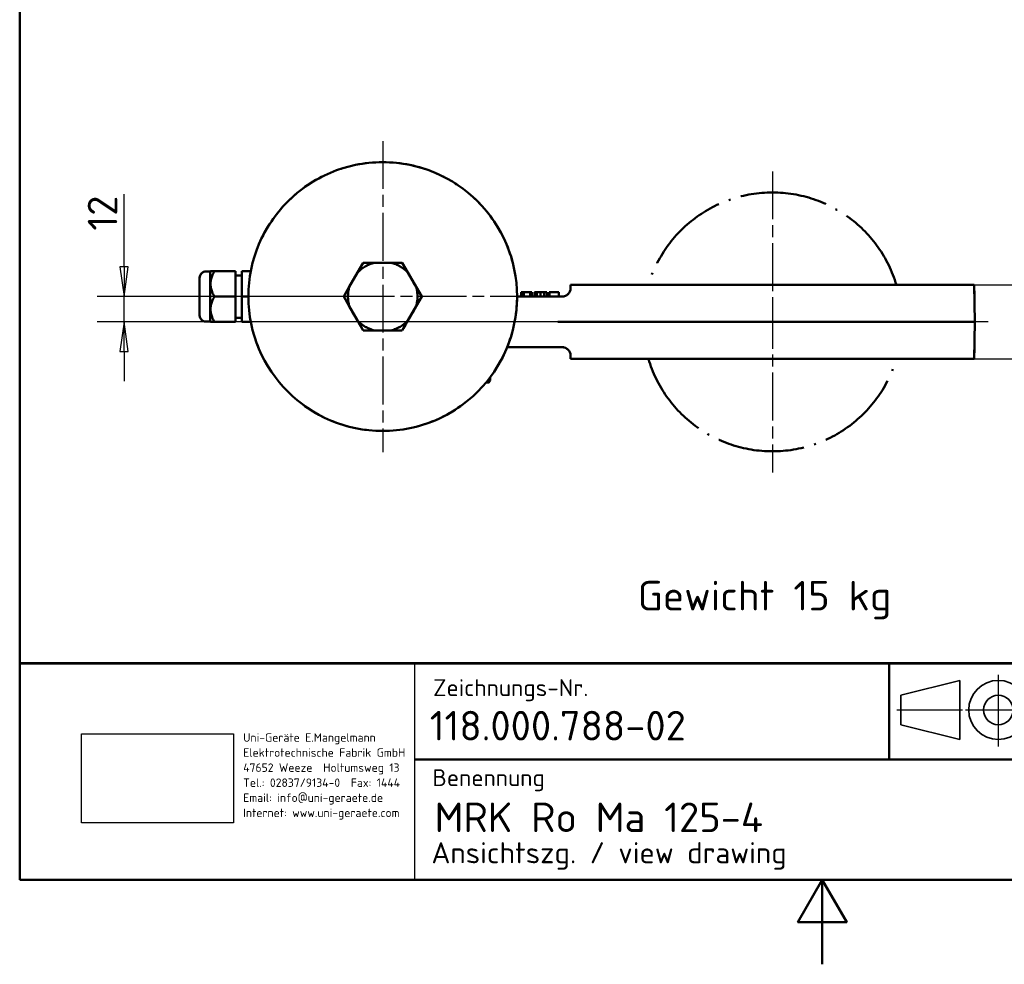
# Model space of a CAD drawing. Header units: millimetres. Extents: x 0 to 840, y 0 to 1188.
# Tile 1 of 25: x 40 to 506, y 0 to 447. Entities that reach past the tile are written whole.
import ezdxf
from ezdxf.enums import TextEntityAlignment as Align

# ---------------------------------------------------------------- set-up
doc = ezdxf.new("R2010")
doc.units = ezdxf.units.MM
doc.header["$LTSCALE"] = 4
doc.linetypes.add('CHAIN', pattern=[0.3543, 0.2362, -0.0295, 0.0591, -0.0295])
doc.linetypes.add('LONG_DASH_DOTTED', pattern=[0.3001, 0.2362, -0.0295, 0.0049, -0.0295])
for name, color, linetype, lineweight in [('Bemaßungen(DIN)', 7, 'Continuous', 25), ('Mittelpunktmarkierung(DIN)', 4, 'CHAIN', 25), ('Rahmen_0', 179, 'Continuous', 50), ('Sichtbare Kanten(DIN)', 7, 'Continuous', 50), ('Skizziergeometrie(DIN)', 179, 'Continuous', 50), ('Skizzierlinie(DIN)', 179, 'Continuous', 25), ('Symbole(DIN)', 179, 'Continuous', 25), ('Überlagerung [Formatvorlage Phantomlinien(DIN)]', 179, 'LONG_DASH_DOTTED', 50)]:
    doc.layers.add(name, color=color, linetype=linetype, lineweight=lineweight)
doc.styles.add('Aktuell-DIN', font='isocpeur.ttf')
doc.styles.add('STANDARD-BSI~0', font='isocpeur.ttf')
doc.dimstyles.new('STANDARD-DIN', dxfattribs={"dimscale": 4, "dimtxt": 3.5, "dimasz": 3.5, "dimexe": 3.175, "dimexo": 0, "dimgap": 0.8, "dimtad": 1, "dimrnd": 1e-08, "dimtxsty": 'STANDARD-BSI~0', "dimblk": 'Filled-1', "dimcen": 0.09, "dimdle": 10, "dimclrd": 5, "dimclre": 5, "dimclrt": 256, "dimadec": 1, "dimazin": 2, "dimtfac": 0.714286, "dimtdec": 3, "dimtmove": 0, "dimatfit": 3, "dimfxl": 0, "dimtolj": 1, "dimlwd": 25, "dimlwe": 25, "dimarcsym": 0})
picture_1 = doc.add_image_def('image1.bmp', size_in_pixel=(606, 355))

# ---------------------------------------------------------------- blocks, each defined once
blk = doc.blocks.new('Ränder Default Border')
at = {"layer": 'Rahmen_0', "flags": 128}
for points in [[(10, 10), (10, 287), (200, 287), (200, 10), (10, 10)], [(105, 0), (105, 10), (102.11, 5), (107.89, 5), (105, 10)]]:
    blk.add_lwpolyline(points, dxfattribs=at)
blk = doc.blocks.new('Schriftfelder DIN-UNI-Doku')
at = {"layer": 'Skizziergeometrie(DIN)'}
for p, q in [((290.02, 125.63), (100.02, 125.63)), ((100.02, 125.63), (100.02, 100)), ((100.02, 125.59), (290, 125.59)), ((202.93, 125.59), (202.93, 114.22)), ((220.65, 100), (220.65, 125.59)), ((229.98, 125.63), (229.98, 112.18)), ((247.91, 125.59), (247.91, 112.18)), ((263.78, 112.18), (263.78, 125.59)), ((290, 100), (290, 125.59)), ((220.65, 121.23), (263.78, 121.23)), ((244.81, 117), (244.81, 117.4)), ((220.65, 116.55), (263.78, 116.55)), ((146.8, 114.22), (220.65, 114.22)), ((220.65, 112.18), (290, 112.18)), ((219.88, 108.5), (219.88, 108.75)), ((221.36, 107.91), (290, 107.91)), ((100.02, 100), (290, 100))]:
    blk.add_line(p, q, dxfattribs=at)
at = {"layer": 'Skizziergeometrie(DIN)', "lineweight": 35}
for p, q in [((211.31, 123.59), (204.31, 121.84)), ((211.31, 116.59), (211.31, 123.59)), ((204.31, 121.84), (204.31, 118.34)), ((204.31, 118.34), (211.31, 116.59))]:
    blk.add_line(p, q, dxfattribs=at)
at = {"layer": 'Skizziergeometrie(DIN)', "linetype": 'LONG_DASH_DOTTED', "lineweight": 25, "ltscale": 11.124033}
blk.add_line((215.86, 124.25), (215.86, 115.77), dxfattribs=at)
at = {"layer": 'Skizziergeometrie(DIN)', "linetype": 'LONG_DASH_DOTTED', "lineweight": 25, "ltscale": 10.229108}
blk.add_line((203.84, 120.09), (211.63, 120.09), dxfattribs=at)
at = {"layer": 'Skizziergeometrie(DIN)', "linetype": 'LONG_DASH_DOTTED', "lineweight": 25, "ltscale": 10.447887}
blk.add_line((211.99, 120.09), (219.95, 120.09), dxfattribs=at)
at = {"layer": 'Skizziergeometrie(DIN)', "lineweight": 35}
for radius in [3.5, 1.75]:
    blk.add_circle((215.86, 120.09), radius, dxfattribs=at)
at = {"layer": 'Skizzierlinie(DIN)', "linetype": 'Continuous'}
for p, q in [((146.8, 100), (146.8, 125.59)), ((229.98, 112.18), (229.98, 125.63)), ((220.65, 104.25), (263.01, 104.25)), ((263.01, 104.25), (290, 104.25))]:
    blk.add_line(p, q, dxfattribs=at)
at = {"layer": 'Symbole(DIN)', "color": 7, "char_height": 2, "style": 'Aktuell-DIN'}
for s, insert, width, attachment_point in [('\\fISOCPEUR|b0|i0;\\H2.0000;Zeichnungs-Nr.', (148.96, 123.73), 35.1459, 1), ('\\fISOCPEUR|b0|i0;\\H2.0000;Datum', (237.72, 121.52), 14.8011, 8), ('\\fISOCPEUR|b0|i0;\\H2.0000;Name', (254.79, 121.52), 17.2011, 8), ('\\fISOCPEUR|b0|i0;\\H2.0000;Maßstab', (272.07, 122), 10.7557, 1), ('\\fISOCPEUR|b0|i0;\\H2.0000;Bearb.', (221.41, 117.59), 8.5626, 7), ('\\fISOCPEUR|b0|i0;\\H2.0000;Gepr.', (221.64, 113.34), 8.3334, 7), ('\\fISOCPEUR|b0|i0;\\H2.0000;Benennung', (148.88, 113.08), 30, 1), ('\\fISOCPEUR|b0|i0;\\H2.0000;Schutzvermerk nach DIN 34 beachten.', (221.75, 103), 59.3373, 1)]:
    blk.add_mtext(s, dxfattribs=dict(at, insert=insert, width=width, attachment_point=attachment_point))
at = {"layer": 'Symbole(DIN)', "color": 179, "insert": (126.48, 117.33), "char_height": 1, "width": 20.2908, "attachment_point": 1, "line_spacing_factor": 1.068348, "style": 'Aktuell-DIN'}
blk.add_mtext('\\fISOCPEUR|b0|i0;\\H1.0000;Uni-Geräte E.Mangelmann\\PElektrotechnische Fabrik GmbH\\P47652 Weeze  Holtumsweg 13\\PTel.: 02837/9134-0  Fax: 1444\\PEmail: info@uni-geraete.de\\PInternet: www.uni-geraete.com', dxfattribs=at)
at = {"layer": 'Symbole(DIN)', "color": 7, "char_height": 2, "attachment_point": 7, "style": 'Aktuell-DIN'}
for s, insert in [('\\fISOCPEUR|b0|i0;\\H2.0000;Komm.-Nr.', (221.69, 109.64)), ('\\fISOCPEUR|b0|i0;\\H2.0000;Blatt', (221.83, 105.17)), ('\\fISOCPEUR|b0|i0;\\H2.0000;von', (253.65, 105.27))]:
    blk.add_mtext(s, dxfattribs=dict(at, insert=insert))
at = {"layer": 'Symbole(DIN)', "color": 7, "style": 'Aktuell-DIN'}
for tag, p in [('ERSTELLUNGSDATUM', (230.24, 117.52)), ('AUTOR', (249.16, 117.55)), ('KONTROLLDATUM', (230.61, 113.27)), ('KONTROLLIERT_VON', (249.5, 113.1))]:
    blk.add_attdef(tag, text='', height=2, dxfattribs=at).set_placement(p, align=Align.BOTTOM_LEFT)
for tag, p in [('BAUTEILNUMMER', (148.56, 118.23)), ('TITEL', (149.13, 107.39))]:
    blk.add_attdef(tag, text='', height=3.5, dxfattribs=at).set_placement(p, align=Align.MIDDLE_LEFT)
blk.add_attdef('FirstViewScale', text='', height=3.5, dxfattribs=at).set_placement((276.71, 117), align=Align.TOP_CENTER)
for tag, p in [('Blattnummer', (240.48, 106.09)), ('Blattgröße', (277.09, 105.87))]:
    blk.add_attdef(tag, text='', height=2, dxfattribs=at).set_placement(p, align=Align.MIDDLE_CENTER)
blk.add_attdef('BTL_BE2', text='', height=2.5, dxfattribs=at).set_placement((148.76, 104.45), align=Align.TOP_LEFT)
image = blk.add_image(picture_1, insert=(107.35, 106.72), size_in_units=(17.97, 10.53))
image.dxf.flags = 7
blk = doc.blocks.new('Filled-1')
at = {"color": 0}
for p, q in [((0, 0), (-1, 0.143)), ((-1, 0.143), (-1, -0.143)), ((-1, 0), (0, 0)), ((-1, -0.143), (0, 0))]:
    blk.add_line(p, q, dxfattribs=at)
at = {"color": 0, "flags": 128}
blk.add_lwpolyline([(-1, -0.143), (0, 0), (-1, 0.143), (-1, -0.143)], dxfattribs=at)
at = {"color": 0}
blk.add_solid([(-1, -0.143), (0, 0), (-1, 0.143), (-1, -0.143)], dxfattribs=at)
blk = doc.blocks.new('*D21')
at = {"layer": 'Bemaßungen(DIN)', "color": 5, "linetype": 'Continuous', "lineweight": 25}
for p, q in [((491.93, 321.51), (558.18, 321.51)), ((545.48, 307.51), (545.48, 300.51)), ((491.93, 286.51), (558.18, 286.51))]:
    blk.add_line(p, q, dxfattribs=at)
at = {"layer": 'Defpoints', "color": 0, "linetype": 'Continuous'}
for p in [(491.93, 321.51), (491.93, 286.51), (545.48, 286.51)]:
    blk.add_point(p, dxfattribs=at)
at = {"layer": 'Bemaßungen(DIN)', "color": 5, "linetype": 'Continuous', "lineweight": 25, "xscale": 14, "yscale": 14, "zscale": 14}
for p, rotation in [((545.48, 321.51), 90), ((545.48, 286.51), 270)]:
    blk.add_blockref('Filled-1', p, dxfattribs=dict(at, rotation=rotation))
at = {"layer": 'Bemaßungen(DIN)', "color": 250, "linetype": 'Continuous', "lineweight": 25, "true_color": 0x3f3f3f, "insert": (528.28, 295.61), "char_height": 14, "attachment_point": 1, "rotation": 90, "style": 'STANDARD-BSI~0'}
blk.add_mtext('\\A1;35', dxfattribs=at)
blk = doc.blocks.new('*D28')
at = {"layer": 'Bemaßungen(DIN)', "color": 5, "linetype": 'Continuous', "lineweight": 25}
for p, q in [((89.42, 330.01), (89.42, 364.41)), ((211.89, 316.01), (76.72, 316.01)), ((89.42, 304.01), (89.42, 316.01)), ((396.39, 304.01), (76.72, 304.01)), ((89.42, 290.01), (89.42, 276.01))]:
    blk.add_line(p, q, dxfattribs=at)
at = {"layer": 'Defpoints', "color": 0, "linetype": 'Continuous'}
for p in [(89.42, 316.01), (211.89, 316.01), (396.39, 304.01)]:
    blk.add_point(p, dxfattribs=at)
at = {"layer": 'Bemaßungen(DIN)', "color": 5, "linetype": 'Continuous', "lineweight": 25, "xscale": 14, "yscale": 14, "zscale": 14}
for p, rotation in [((89.42, 316.01), 270), ((89.42, 304.01), 90)]:
    blk.add_blockref('Filled-1', p, dxfattribs=dict(at, rotation=rotation))
at = {"layer": 'Bemaßungen(DIN)', "color": 250, "linetype": 'Continuous', "lineweight": 25, "true_color": 0x3f3f3f, "insert": (72.22, 347.21), "char_height": 14, "attachment_point": 1, "rotation": 90, "style": 'STANDARD-BSI~0'}
blk.add_mtext('\\A1;12', dxfattribs=at)

msp = doc.modelspace()

# ---------------------------------------------------------------- linework, layer by layer
at = {"layer": 'Mittelpunktmarkierung(DIN)', "linetype": 'CHAIN', "ltscale": 23.990969}
for p, q in [((211.887, 389.609), (211.887, 242.409)), ((396.387, 375.259), (396.387, 294.009)), ((285.487, 316.009), (118.49, 316.009)), ((396.387, 314.009), (396.387, 232.759)), ((498.596, 304.009), (228.768, 304.009))]:
    msp.add_line(p, q, dxfattribs=at)
at = {"layer": 'Mittelpunktmarkierung(DIN)', "linetype": 'CHAIN', "ltscale": 5.555937}
msp.add_line((406.387, 304.009), (386.387, 304.009), dxfattribs=at)
at = {"layer": 'Sichtbare Kanten(DIN)'}
for p, q in [((199.995, 327.411), (202.65, 332.009)), ((202.65, 332.009), (207.959, 332.009)), ((215.816, 332.009), (207.959, 332.009)), ((215.816, 332.009), (221.125, 332.009)), ((221.125, 332.009), (223.78, 327.411)), ((130.184, 327.865), (128.184, 327.865)), ((130.184, 327.865), (130.328, 328.009)), ((130.184, 327.865), (130.184, 304.153)), ((130.328, 328.009), (132.184, 328.009)), ((142.184, 328.009), (132.184, 328.009)), ((142.184, 316.009), (142.184, 328.009)), ((149.43, 328.009), (145.184, 328.009)), ((145.184, 328.009), (145.184, 316.009)), ((199.995, 327.411), (196.067, 320.607)), ((227.708, 320.607), (223.78, 327.411)), ((125.184, 307.153), (125.184, 324.865)), ((145.184, 326.009), (142.184, 326.009)), ((193.412, 316.009), (196.067, 320.607)), ((227.708, 320.607), (230.363, 316.009)), ((277.536, 318.009), (277.425, 318.009)), ((277.425, 316.009), (277.425, 318.009)), ((278.629, 318.009), (277.536, 318.009)), ((277.536, 316.009), (277.536, 318.009)), ((281.66, 318.009), (278.629, 318.009)), ((278.629, 316.009), (278.629, 318.009)), ((282.469, 318.009), (281.66, 318.009)), ((281.66, 316.009), (281.66, 318.009)), ((282.469, 316.009), (282.469, 318.009)), ((284.817, 318.009), (283.734, 318.009)), ((283.734, 316.009), (283.734, 318.009)), ((286.282, 318.009), (284.817, 318.009)), ((284.817, 316.009), (284.817, 318.009)), ((286.607, 318.009), (286.282, 318.009)), ((286.9, 318.009), (286.607, 318.009)), ((286.607, 316.009), (286.607, 318.009)), ((288.346, 318.009), (286.9, 318.009)), ((289.56, 318.009), (288.346, 318.009)), ((288.346, 316.009), (288.346, 318.009)), ((289.56, 316.009), (289.56, 318.009)), ((290.787, 318.009), (290.648, 318.009)), ((290.648, 316.009), (290.648, 318.009)), ((295.204, 318.009), (290.787, 318.009)), ((290.787, 316.009), (290.787, 318.009)), ((295.204, 316.009), (295.204, 318.009)), ((300.844, 321.509), (300.816, 319.939)), ((300.844, 321.509), (491.931, 321.509)), ((491.931, 321.509), (492.236, 304.009)), ((142.184, 316.009), (132.184, 316.009)), ((142.184, 304.009), (142.184, 316.009)), ((145.184, 316.009), (145.184, 304.009)), ((148.287, 316.009), (145.184, 316.009)), ((196.067, 311.411), (193.412, 316.009)), ((230.363, 316.009), (227.708, 311.411)), ((294.95, 316.009), (275.487, 316.009)), ((297.566, 316.009), (294.95, 316.009)), ((196.067, 311.411), (199.995, 304.607)), ((223.78, 304.607), (227.708, 311.411)), ((130.184, 304.153), (128.184, 304.153)), ((130.184, 304.153), (130.328, 304.009)), ((132.184, 304.009), (130.328, 304.009)), ((142.184, 304.009), (132.184, 304.009)), ((145.184, 306.009), (142.184, 306.009)), ((149.43, 304.009), (145.184, 304.009)), ((202.65, 300.009), (199.995, 304.607)), ((223.78, 304.607), (221.125, 300.009)), ((294.877, 304.009), (304.469, 304.009)), ((304.469, 304.009), (492.236, 304.009)), ((491.931, 286.509), (492.236, 304.009)), ((207.959, 300.009), (202.65, 300.009)), ((207.959, 300.009), (215.816, 300.009)), ((221.125, 300.009), (215.816, 300.009)), ((270.785, 292.009), (294.95, 292.009)), ((294.95, 292.009), (297.566, 292.009)), ((300.844, 286.509), (300.816, 288.079)), ((491.931, 286.509), (300.844, 286.509)), ((260.744, 275.29), (262.107, 275.29)), ((261.565, 276.296), (262.107, 276.296)), ((262.687, 276.296), (262.107, 275.29)), ((262.687, 276.296), (262.107, 276.296)), ((262.687, 276.296), (262.687, 277.743))]:
    msp.add_line(p, q, dxfattribs=at)
at = {"layer": 'Sichtbare Kanten(DIN)', "flags": 128}
for points in [[(132.184, 328.009), (131.869, 327.442), (131.587, 326.894), (131.338, 326.362), (131.119, 325.844), (130.929, 325.339), (130.767, 324.845), (130.631, 324.359), (130.521, 323.88), (130.436, 323.408), (130.376, 322.939), (130.34, 322.473), (130.328, 322.009), (130.34, 321.545), (130.376, 321.079), (130.436, 320.611), (130.521, 320.138), (130.631, 319.659), (130.767, 319.174), (130.929, 318.679), (131.119, 318.174), (131.338, 317.656), (131.587, 317.125), (131.869, 316.576), (132.184, 316.009)], [(132.184, 316.009), (131.869, 315.442), (131.587, 314.894), (131.338, 314.362), (131.119, 313.844), (130.929, 313.339), (130.767, 312.845), (130.631, 312.359), (130.521, 311.88), (130.436, 311.408), (130.376, 310.939), (130.34, 310.473), (130.328, 310.009), (130.34, 309.545), (130.376, 309.079), (130.436, 308.611), (130.521, 308.138), (130.631, 307.659), (130.767, 307.174), (130.929, 306.679), (131.119, 306.174), (131.338, 305.656), (131.587, 305.125), (131.869, 304.576), (132.184, 304.009)], [(262.107, 276.296), (262.123, 276.344), (262.138, 276.392), (262.154, 276.439), (262.169, 276.486), (262.184, 276.533), (262.199, 276.58), (262.213, 276.627), (262.227, 276.673), (262.241, 276.72), (262.255, 276.766), (262.268, 276.812), (262.281, 276.857), (262.294, 276.903), (262.307, 276.948), (262.32, 276.993), (262.332, 277.039), (262.344, 277.083), (262.356, 277.128), (262.368, 277.173), (262.379, 277.217), (262.39, 277.261), (262.401, 277.306), (262.412, 277.35), (262.423, 277.394)], [(262.107, 275.29), (262.133, 275.335), (262.158, 275.38), (262.182, 275.424), (262.206, 275.468), (262.229, 275.512), (262.251, 275.555), (262.273, 275.598), (262.294, 275.641), (262.315, 275.683), (262.335, 275.725), (262.354, 275.767), (262.373, 275.809), (262.392, 275.851), (262.409, 275.892), (262.426, 275.933), (262.443, 275.974), (262.459, 276.015), (262.474, 276.056), (262.489, 276.096), (262.503, 276.136), (262.517, 276.176), (262.53, 276.216), (262.543, 276.256), (262.555, 276.296)]]:
    msp.add_lwpolyline(points, dxfattribs=at)
at = {"layer": 'Sichtbare Kanten(DIN)'}
msp.add_circle((211.887, 316.009), 63.6, dxfattribs=at)
for centre, radius, start, end in [((211.887, 316.009), 16.475, 103.79475, 136.20525), ((211.887, 316.009), 16.475, 43.79475, 76.20525), ((128.184, 324.865), 3, 90, 180), ((211.887, 316.009), 16.475, 163.79475, 196.20525), ((211.887, 316.009), 16.475, 343.79475, 16.20525), ((296.817, 320.009), 4, 270, 359), ((128.184, 307.153), 3, 180, 270), ((211.887, 316.009), 16.475, 223.79475, 256.20525), ((211.887, 316.009), 16.475, 283.79475, 316.20525), ((296.817, 288.009), 4, 1, 90)]:
    msp.add_arc(centre, radius, start, end, dxfattribs=at)
at = {"layer": 'Überlagerung [Formatvorlage Phantomlinien(DIN)]', "ltscale": 1.864718}
for p, q in [((199.995, 327.411), (202.65, 332.009)), ((202.65, 332.009), (207.959, 332.009)), ((215.816, 332.009), (221.125, 332.009)), ((221.125, 332.009), (223.78, 327.411)), ((193.412, 316.009), (196.067, 320.607)), ((227.708, 320.607), (230.363, 316.009)), ((196.067, 311.411), (193.412, 316.009)), ((230.363, 316.009), (227.708, 311.411)), ((202.65, 300.009), (199.995, 304.607)), ((223.78, 304.607), (221.125, 300.009)), ((207.959, 300.009), (202.65, 300.009)), ((221.125, 300.009), (215.816, 300.009))]:
    msp.add_line(p, q, dxfattribs=at)
at = {"layer": 'Überlagerung [Formatvorlage Phantomlinien(DIN)]', "ltscale": 2.576746}
for p, q in [((215.816, 332.009), (207.959, 332.009)), ((199.995, 327.411), (196.067, 320.607)), ((227.708, 320.607), (223.78, 327.411)), ((196.067, 311.411), (199.995, 304.607)), ((223.78, 304.607), (227.708, 311.411)), ((207.959, 300.009), (215.816, 300.009))]:
    msp.add_line(p, q, dxfattribs=at)
at = {"layer": 'Überlagerung [Formatvorlage Phantomlinien(DIN)]', "ltscale": 0.655849}
for p, q in [((130.184, 327.865), (128.184, 327.865)), ((277.425, 316.009), (277.425, 318.009)), ((277.536, 316.009), (277.536, 318.009)), ((278.629, 316.009), (278.629, 318.009)), ((281.66, 316.009), (281.66, 318.009)), ((282.469, 316.009), (282.469, 318.009)), ((283.734, 316.009), (283.734, 318.009)), ((284.817, 316.009), (284.817, 318.009)), ((286.607, 316.009), (286.607, 318.009)), ((288.346, 316.009), (288.346, 318.009)), ((289.56, 316.009), (289.56, 318.009)), ((290.648, 316.009), (290.648, 318.009)), ((290.787, 316.009), (290.787, 318.009)), ((295.204, 316.009), (295.204, 318.009)), ((130.184, 304.153), (128.184, 304.153))]:
    msp.add_line(p, q, dxfattribs=at)
at = {"layer": 'Überlagerung [Formatvorlage Phantomlinien(DIN)]', "ltscale": 0.066502}
for p, q in [((130.184, 327.865), (130.328, 328.009)), ((130.184, 304.153), (130.328, 304.009))]:
    msp.add_line(p, q, dxfattribs=at)
at = {"layer": 'Überlagerung [Formatvorlage Phantomlinien(DIN)]', "ltscale": 12.2163}
msp.add_line((130.184, 327.865), (130.184, 304.153), dxfattribs=at)
at = {"layer": 'Überlagerung [Formatvorlage Phantomlinien(DIN)]', "ltscale": 2.374093}
for p, q in [((130.328, 328.009), (132.184, 328.009)), ((132.184, 304.009), (130.328, 304.009))]:
    msp.add_line(p, q, dxfattribs=at)
at = {"layer": 'Überlagerung [Formatvorlage Phantomlinien(DIN)]', "ltscale": 3.279647}
for p, q in [((142.184, 328.009), (132.184, 328.009)), ((142.184, 316.009), (132.184, 316.009)), ((142.184, 304.009), (132.184, 304.009))]:
    msp.add_line(p, q, dxfattribs=at)
at = {"layer": 'Überlagerung [Formatvorlage Phantomlinien(DIN)]', "ltscale": 4.54445}
for p, q in [((142.184, 316.009), (142.184, 328.009)), ((145.184, 328.009), (145.184, 316.009)), ((142.184, 304.009), (142.184, 316.009)), ((145.184, 316.009), (145.184, 304.009))]:
    msp.add_line(p, q, dxfattribs=at)
at = {"layer": 'Überlagerung [Formatvorlage Phantomlinien(DIN)]', "ltscale": 1.392235}
for p, q in [((149.43, 328.009), (145.184, 328.009)), ((149.43, 304.009), (145.184, 304.009))]:
    msp.add_line(p, q, dxfattribs=at)
at = {"layer": 'Überlagerung [Formatvorlage Phantomlinien(DIN)]', "ltscale": 9.125212}
msp.add_line((125.184, 307.153), (125.184, 324.865), dxfattribs=at)
at = {"layer": 'Überlagerung [Formatvorlage Phantomlinien(DIN)]', "ltscale": 0.983824}
for p, q in [((145.184, 326.009), (142.184, 326.009)), ((145.184, 306.009), (142.184, 306.009))]:
    msp.add_line(p, q, dxfattribs=at)
at = {"layer": 'Überlagerung [Formatvorlage Phantomlinien(DIN)]', "ltscale": 0.061646}
msp.add_line((277.536, 318.009), (277.425, 318.009), dxfattribs=at)
at = {"layer": 'Überlagerung [Formatvorlage Phantomlinien(DIN)]', "ltscale": 0.358247}
msp.add_line((278.629, 318.009), (277.536, 318.009), dxfattribs=at)
at = {"layer": 'Überlagerung [Formatvorlage Phantomlinien(DIN)]', "ltscale": 1.403789}
msp.add_line((281.66, 318.009), (278.629, 318.009), dxfattribs=at)
at = {"layer": 'Überlagerung [Formatvorlage Phantomlinien(DIN)]', "ltscale": 0.26523}
msp.add_line((282.469, 318.009), (281.66, 318.009), dxfattribs=at)
at = {"layer": 'Überlagerung [Formatvorlage Phantomlinien(DIN)]', "ltscale": 0.355198}
msp.add_line((284.817, 318.009), (283.734, 318.009), dxfattribs=at)
at = {"layer": 'Überlagerung [Formatvorlage Phantomlinien(DIN)]', "ltscale": 1.472651}
msp.add_line((286.282, 318.009), (284.817, 318.009), dxfattribs=at)
at = {"layer": 'Überlagerung [Formatvorlage Phantomlinien(DIN)]', "ltscale": 0.337459}
msp.add_line((286.607, 318.009), (286.282, 318.009), dxfattribs=at)
at = {"layer": 'Überlagerung [Formatvorlage Phantomlinien(DIN)]', "ltscale": 0.310938}
msp.add_line((286.9, 318.009), (286.607, 318.009), dxfattribs=at)
at = {"layer": 'Überlagerung [Formatvorlage Phantomlinien(DIN)]', "ltscale": 1.493788}
msp.add_line((288.346, 318.009), (286.9, 318.009), dxfattribs=at)
at = {"layer": 'Überlagerung [Formatvorlage Phantomlinien(DIN)]', "ltscale": 0.397894}
msp.add_line((289.56, 318.009), (288.346, 318.009), dxfattribs=at)
at = {"layer": 'Überlagerung [Formatvorlage Phantomlinien(DIN)]', "ltscale": 0.045646}
msp.add_line((290.787, 318.009), (290.648, 318.009), dxfattribs=at)
at = {"layer": 'Überlagerung [Formatvorlage Phantomlinien(DIN)]', "ltscale": 1.448538}
msp.add_line((295.204, 318.009), (290.787, 318.009), dxfattribs=at)
at = {"layer": 'Überlagerung [Formatvorlage Phantomlinien(DIN)]', "ltscale": 0.514836}
for p, q in [((300.844, 321.509), (300.816, 319.939)), ((300.844, 286.509), (300.816, 288.079))]:
    msp.add_line(p, q, dxfattribs=at)
at = {"layer": 'Überlagerung [Formatvorlage Phantomlinien(DIN)]', "ltscale": 50.009861}
for p, q in [((300.844, 321.509), (491.931, 321.509)), ((491.931, 286.509), (300.844, 286.509))]:
    msp.add_line(p, q, dxfattribs=at)
at = {"layer": 'Überlagerung [Formatvorlage Phantomlinien(DIN)]', "ltscale": 5.740331}
for p in [(491.931, 321.509), (491.931, 286.509)]:
    msp.add_line(p, (492.236, 304.009), dxfattribs=at)
at = {"layer": 'Überlagerung [Formatvorlage Phantomlinien(DIN)]', "ltscale": 1.017578}
msp.add_line((148.287, 316.009), (145.184, 316.009), dxfattribs=at)
at = {"layer": 'Überlagerung [Formatvorlage Phantomlinien(DIN)]', "ltscale": 6.383087}
msp.add_line((294.95, 316.009), (275.487, 316.009), dxfattribs=at)
at = {"layer": 'Überlagerung [Formatvorlage Phantomlinien(DIN)]', "ltscale": 0.861016}
for p, q in [((297.566, 316.009), (294.95, 316.009)), ((294.95, 292.009), (297.566, 292.009))]:
    msp.add_line(p, q, dxfattribs=at)
at = {"layer": 'Überlagerung [Formatvorlage Phantomlinien(DIN)]', "ltscale": 4.209298}
msp.add_line((294.877, 304.009), (304.469, 304.009), dxfattribs=at)
at = {"layer": 'Überlagerung [Formatvorlage Phantomlinien(DIN)]', "ltscale": 56.97583}
msp.add_line((304.469, 304.009), (492.236, 304.009), dxfattribs=at)
at = {"layer": 'Überlagerung [Formatvorlage Phantomlinien(DIN)]', "ltscale": 7.925264}
msp.add_line((270.785, 292.009), (294.95, 292.009), dxfattribs=at)
at = {"layer": 'Überlagerung [Formatvorlage Phantomlinien(DIN)]', "ltscale": 0.446993}
msp.add_line((260.744, 275.29), (262.107, 275.29), dxfattribs=at)
at = {"layer": 'Überlagerung [Formatvorlage Phantomlinien(DIN)]', "ltscale": 0.177784}
msp.add_line((261.565, 276.296), (262.107, 276.296), dxfattribs=at)
at = {"layer": 'Überlagerung [Formatvorlage Phantomlinien(DIN)]', "ltscale": 0.380716}
msp.add_line((262.687, 276.296), (262.107, 275.29), dxfattribs=at)
at = {"layer": 'Überlagerung [Formatvorlage Phantomlinien(DIN)]', "ltscale": 1.249564}
msp.add_line((262.687, 276.296), (262.107, 276.296), dxfattribs=at)
at = {"layer": 'Überlagerung [Formatvorlage Phantomlinien(DIN)]', "ltscale": 1.450134}
msp.add_line((262.687, 276.296), (262.687, 277.743), dxfattribs=at)
at = {"layer": 'Überlagerung [Formatvorlage Phantomlinien(DIN)]', "ltscale": 4.748066, "flags": 128}
msp.add_lwpolyline([(132.184, 328.009), (131.869, 327.442), (131.587, 326.894), (131.338, 326.362), (131.119, 325.844), (130.929, 325.339), (130.767, 324.845), (130.631, 324.359), (130.521, 323.88), (130.436, 323.408), (130.376, 322.939), (130.34, 322.473), (130.328, 322.009), (130.34, 321.545), (130.376, 321.079), (130.436, 320.611), (130.521, 320.138), (130.631, 319.659), (130.767, 319.174), (130.929, 318.679), (131.119, 318.174), (131.338, 317.656), (131.587, 317.125), (131.869, 316.576), (132.184, 316.009)], dxfattribs=at)
at = {"layer": 'Überlagerung [Formatvorlage Phantomlinien(DIN)]', "ltscale": 4.748065, "flags": 128}
msp.add_lwpolyline([(132.184, 316.009), (131.869, 315.442), (131.587, 314.894), (131.338, 314.362), (131.119, 313.844), (130.929, 313.339), (130.767, 312.845), (130.631, 312.359), (130.521, 311.88), (130.436, 311.408), (130.376, 310.939), (130.34, 310.473), (130.328, 310.009), (130.34, 309.545), (130.376, 309.079), (130.436, 308.611), (130.521, 308.138), (130.631, 307.659), (130.767, 307.174), (130.929, 306.679), (131.119, 306.174), (131.338, 305.656), (131.587, 305.125), (131.869, 304.576), (132.184, 304.009)], dxfattribs=at)
at = {"layer": 'Überlagerung [Formatvorlage Phantomlinien(DIN)]', "ltscale": 0.428398, "flags": 128}
msp.add_lwpolyline([(262.107, 276.296), (262.123, 276.344), (262.138, 276.392), (262.154, 276.439), (262.169, 276.486), (262.184, 276.533), (262.199, 276.58), (262.213, 276.627), (262.227, 276.673), (262.241, 276.72), (262.255, 276.766), (262.268, 276.812), (262.281, 276.857), (262.294, 276.903), (262.307, 276.948), (262.32, 276.993), (262.332, 277.039), (262.344, 277.083), (262.356, 277.128), (262.368, 277.173), (262.379, 277.217), (262.39, 277.261), (262.401, 277.306), (262.412, 277.35), (262.423, 277.394)], dxfattribs=at)
at = {"layer": 'Überlagerung [Formatvorlage Phantomlinien(DIN)]', "ltscale": 0.676169, "flags": 128}
msp.add_lwpolyline([(262.107, 275.29), (262.133, 275.335), (262.158, 275.38), (262.182, 275.424), (262.206, 275.468), (262.229, 275.512), (262.251, 275.555), (262.273, 275.598), (262.294, 275.641), (262.315, 275.683), (262.335, 275.725), (262.354, 275.767), (262.373, 275.809), (262.392, 275.851), (262.409, 275.892), (262.426, 275.933), (262.443, 275.974), (262.459, 276.015), (262.474, 276.056), (262.489, 276.096), (262.503, 276.136), (262.517, 276.176), (262.53, 276.216), (262.543, 276.256), (262.555, 276.296)], dxfattribs=at)
at = {"layer": 'Überlagerung [Formatvorlage Phantomlinien(DIN)]', "ltscale": 47.556835}
msp.add_circle((211.887, 316.009), 63.6, dxfattribs=at)
at = {"layer": 'Überlagerung [Formatvorlage Phantomlinien(DIN)]', "ltscale": 43.576576}
for start, end in [(16.60155, 163.39845), (196.60155, 343.39845)]:
    msp.add_arc((396.387, 304.009), 61.25, start, end, dxfattribs=at)
at = {"layer": 'Überlagerung [Formatvorlage Phantomlinien(DIN)]', "ltscale": 3.05647}
for start, end in [(103.79475, 136.20525), (43.79475, 76.20525), (163.79475, 196.20525), (343.79475, 16.20525), (223.79475, 256.20525), (283.79475, 316.20525)]:
    msp.add_arc((211.887, 316.009), 16.475, start, end, dxfattribs=at)
at = {"layer": 'Überlagerung [Formatvorlage Phantomlinien(DIN)]', "ltscale": 1.545444}
for centre, start, end in [((128.184, 324.865), 90, 180), ((128.184, 307.153), 180, 270)]:
    msp.add_arc(centre, 3, start, end, dxfattribs=at)
at = {"layer": 'Überlagerung [Formatvorlage Phantomlinien(DIN)]', "ltscale": 2.037729}
for centre, start, end in [((296.817, 320.009), 270, 359), ((296.817, 288.009), 1, 90)]:
    msp.add_arc(centre, 4, start, end, dxfattribs=at)

# ---------------------------------------------------------------- block references
at = {"xscale": 4, "yscale": 4, "zscale": 4}
msp.add_blockref('Ränder Default Border', (0, 0), dxfattribs=at)
msp.add_blockref('Schriftfelder DIN-UNI-Doku', (-360.091, -360), dxfattribs=at).add_auto_attribs({'BAUTEILNUMMER': '118.000.788-02', 'TITEL': 'MRK Ro Ma 125-4', 'ERSTELLUNGSDATUM': '21.01.2010', 'AUTOR': 'Hillebrandt', 'KONTROLLIERT_VON': 'Hi', 'KONTROLLDATUM': '26.01.2010', 'Blattnummer': '1 ', 'Blattgröße': 'A4', 'FirstViewScale': '1:4', 'BTL_BE2': 'Ansichtszg. / view drawing         '})

# ---------------------------------------------------------------- texts
at = {"layer": 'Symbole(DIN)', "color": 7, "insert": (332.597, 181.444), "char_height": 14, "width": 117.55844, "attachment_point": 1, "style": 'Aktuell-DIN'}
msp.add_mtext('{Gewicht 15 kg}', dxfattribs=at)

# ---------------------------------------------------------------- dimensions: what is measured, and where the dimension line sits
at = {"layer": 'Bemaßungen(DIN)', "color": 5, "linetype": 'Continuous', "lineweight": 25, "true_color": 0x0000ff}
for base, p1, p2, picture, middle in [((89.423, 316.009), (396.387, 304.009), (211.887, 316.009), '*D28', (89.423, 354.209)), ((545.479, 286.509), (491.931, 321.509), (491.931, 286.509), '*D21', (545.479, 304.009))]:
    dim = msp.add_linear_dim(base=base, p1=p1, p2=p2, angle=90, dimstyle='STANDARD-DIN', override={"dimdec": 2, "dimtp": 0, "dimtm": 0, "dimtdec": 3, "dimatfit": 2}, dxfattribs=at)
    dim.commit()
    dim.dimension.update_dxf_attribs({"geometry": picture, "text_midpoint": middle, "dimtype": 160})

doc.saveas('drawing.dxf')
